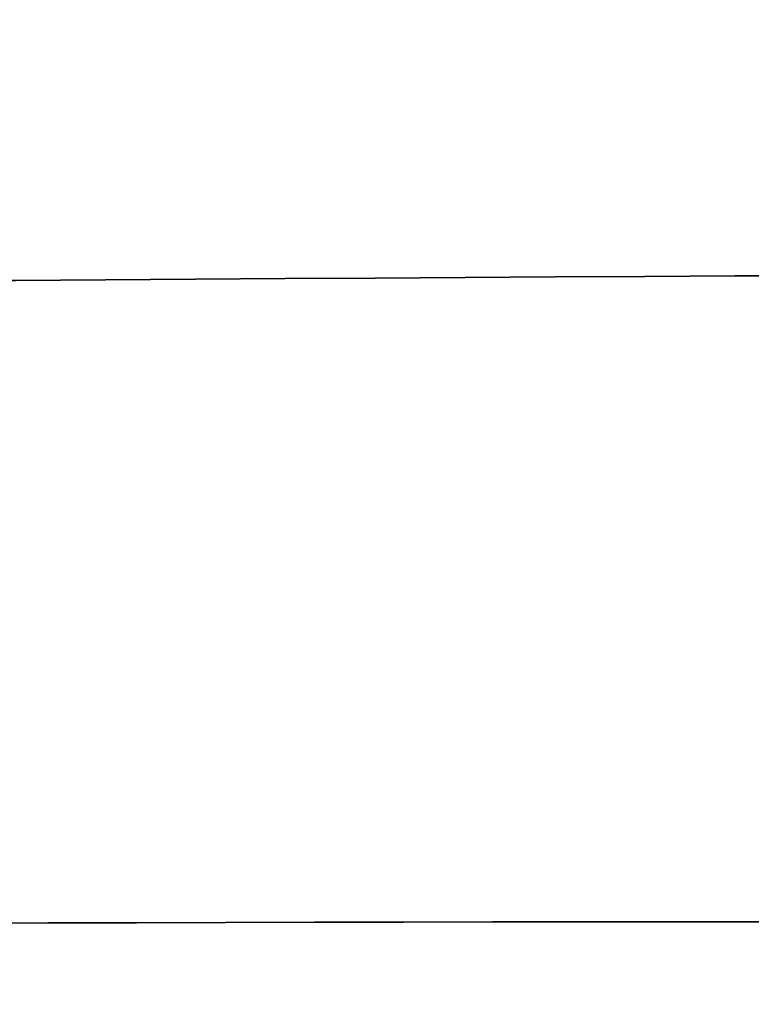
# Model space of a CAD drawing. Header units: millimetres. Extents: x -365 to 365, y 0 to 720.
# Tile 89 of 224: x -343.9268 to -343.8407, y 380.7042 to 380.8202. Entities that reach past the tile are written whole.
import ezdxf

# ---------------------------------------------------------------- set-up
doc = ezdxf.new("R2010")
doc.units = ezdxf.units.MM
doc.header["$MEASUREMENT"] = 0
doc.layers.add('IGES LEVEL 39', color=7, linetype='Continuous')
doc.layers.add('IGES LEVEL 41', color=7, linetype='Continuous')

msp = doc.modelspace()

# ---------------------------------------------------------------- linework, layer by layer
at = {"layer": 'IGES LEVEL 39', "color": 253}
for points, weights in [([(-317.17766, 380.71265, 329.42003), (-345.49747, 393.86838, 320.49746), (-354.42003, 380.71265, 292.17766)], [0.99999995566, 0.810883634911, 1]), ([(-354.42003, 380.71265, -292.17766), (-345.49746, 393.86838, -320.49747), (-317.17766, 380.71265, -329.42003)], [0.9999999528, 0.810883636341, 1]), ([(-319.48504, 374.88861, 333.06273), (-350.16191, 388.03837, 325.16192), (-358.06273, 374.88862, 294.48506)], [0.997353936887, 0.793215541, 0.997353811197]), ([(-358.06273, 374.88861, -294.48504), (-350.16192, 388.03837, -325.1619), (-319.48506, 374.88862, -333.06273)], [0.997353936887, 0.793215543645, 0.997353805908])]:
    msp.add_rational_spline(points, weights, degree=2, dxfattribs=at)
at = {"layer": 'IGES LEVEL 41', "color": 253}
for points, weights in [([(-358.04301, 374.92422, -294.34039), (-354.52039, 380.86116, -308.14609), (-343.54581, 380.79149, -319)], [0.99818803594, 0.894201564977, 0.895296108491]), ([(-343.54581, 380.79149, 319), (-354.52039, 380.86116, 308.14609), (-358.04301, 374.92422, 294.34039)], [0.895296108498, 0.894201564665, 0.998188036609])]:
    msp.add_rational_spline(points, weights, degree=2, dxfattribs=at)

doc.saveas('drawing.dxf')
